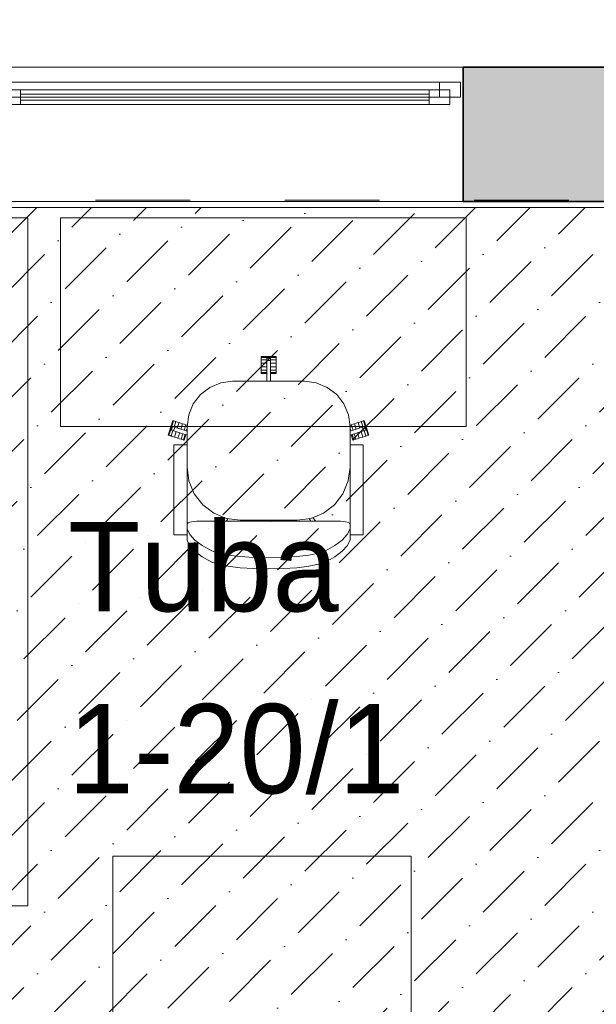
# Model space of a CAD drawing. Header units: millimetres. Extents: x -2932 to 42042, y -9257 to 17298.
# Tile 17 of 162: x 3043 to 4976, y 9803 to 13106. Entities that reach past the tile are written whole.
import ezdxf

# ---------------------------------------------------------------- set-up
doc = ezdxf.new("R2010")
doc.units = ezdxf.units.MM
doc.header["$MEASUREMENT"] = 0
for name, pattern in [('Aligning Line', [635, 317.5, -317.5]), ('Dashed', [423.333333, 211.666667, -211.666667]), ('Wipeout_Contour', [1000, 0, -1000])]:
    doc.linetypes.add(name, pattern=pattern)
for name, color, linetype, lineweight in [('0_Pen_No__1', 7, 'Continuous', 13), ('_ hall_Pen_No__2', 8, 'Continuous', 15), ('A-FLOR.IFC Model_Pen_No__2', 8, 'Continuous', 15), ('ARCHICAD Windows_Pen_No__2', 8, 'Continuous', 15), ('ARCHICAD Zone Stamps_Pen_No__1', 7, 'Continuous', 13), ('Cut Pattern-2_Pen_No__2', 8, 'Continuous', 15), ('Grids-2_Pen_No__1', 7, 'Continuous', 13), ('I-FURN.IFC Model_Pen_No__2', 8, 'Continuous', 15), ('I-WALL.IFC Model_Pen_No__2', 8, 'Continuous', 15), ('I-WALL.IFC Model_Pen_No__27', 7, 'Continuous', 35), ('SA_SISEVIIMISTLUS_Pen_No__2', 8, 'Continuous', 15), ('Walls-1_Pen_No__1', 7, 'Continuous', 13), ('Walls_Pen_No__1', 7, 'Continuous', 13), ('Windows-1_Pen_No__1', 7, 'Continuous', 13), ('Windows_Pen_No__1', 7, 'Continuous', 13)]:
    doc.layers.add(name, color=color, linetype=linetype, lineweight=lineweight)
doc.layers.add('Furniture-1_Pen_No__62', color=7, linetype='Continuous', lineweight=20, true_color=0xaaaaaa)
doc.layers.add('SA_SISEVIIMISTLUS_Pen_No__102', color=7, linetype='Continuous', lineweight=13, true_color=0xcccccc)
doc.layers.add('I-WALL.IFC Model', color=7, linetype='Continuous')
doc.styles.add('GENERATED_STYLE_1', font='txt', dxfattribs={"width": 0.95})
doc.styles.add('GENERATED_STYLE_2', font='txt', dxfattribs={"width": 0.84})
doc.dimstyles.new('GENERATED_STYLE__2', dxfattribs={"dimtxt": 200, "dimasz": 152, "dimexe": 0.18, "dimexo": 0.0625, "dimgap": 0.09, "dimtad": 1, "dimtih": 1, "dimtoh": 1, "dimdec": 0, "dimzin": 0, "dimdsep": 46, "dimtxsty": 'GENERATED_STYLE_2', "dimblk": 'ARROWHEAD_2', "dimblk1": 'ARROWHEAD_2', "dimblk2": 'ARROWHEAD_2', "dimcen": 0.09, "dimse1": 1, "dimse2": 1, "dimclrd": 7, "dimclre": 7, "dimclrt": 7, "dimadec": 0, "dimazin": 0, "dimtfac": 1, "dimtdec": 4, "dimtmove": 0, "dimatfit": 3, "dimfxl": 0, "dimtolj": 1, "dimtzin": 0, "dimarcsym": 0})
doc.dimstyles.new('GENERATED_STYLE__3', dxfattribs={"dimtxt": 200, "dimasz": 152, "dimexe": 0.18, "dimexo": 0.0625, "dimgap": 0.09, "dimtad": 1, "dimdec": 0, "dimzin": 0, "dimdsep": 46, "dimtxsty": 'GENERATED_STYLE_2', "dimblk": 'ARROWHEAD_2', "dimblk1": 'ARROWHEAD_2', "dimblk2": 'ARROWHEAD_2', "dimcen": 0.09, "dimse1": 1, "dimse2": 1, "dimclrd": 7, "dimclre": 7, "dimclrt": 7, "dimadec": 0, "dimazin": 0, "dimtfac": 1, "dimtdec": 4, "dimtmove": 0, "dimatfit": 3, "dimfxl": 0, "dimtolj": 1, "dimtzin": 0, "dimarcsym": 0})

# ---------------------------------------------------------------- blocks, each defined once
blk = doc.blocks.new('*D72')
at = {"layer": '0_Pen_No__1', "color": 7, "linetype": 'Continuous', "lineweight": 13}
for p, q in [((1745, 15323), (1745, 15623)), ((2165, 15323), (2165, 15623)), ((1802.7, 15573), (1687.3, 15373)), ((2222.7, 15573), (2107.3, 15373)), ((-100, 15473), (1745, 15473)), ((1745, 15473), (2165, 15473)), ((2165, 15473), (5219.3, 15473))]:
    blk.add_line(p, q, dxfattribs=at)
blk = doc.blocks.new('ARROWHEAD_2')
at = {"color": 0, "linetype": 'Continuous', "lineweight": 0}
for p, q in [((-0.378, -0.655), (0.378, 0.655)), ((0, 0), (-1, 0))]:
    blk.add_line(p, q, dxfattribs=at)
blk = doc.blocks.new('*D73')
at = {"layer": '0_Pen_No__1', "color": 7, "linetype": 'Continuous', "lineweight": 13}
for p, q in [((5219.3, 15323), (5219.3, 15623)), ((2222.7, 15573), (2107.3, 15373)), ((5277.1, 15573), (5161.6, 15373)), ((2165, 15473), (5219.3, 15473)), ((5219.3, 15473), (5335.3, 15473))]:
    blk.add_line(p, q, dxfattribs=at)
at = {"color": 254, "linetype": 'Wipeout_Contour', "lineweight": 0, "ltscale": 63201.441005}
blk.add_wipeout([(2191.2, 15481.3), (2640.7, 15481.3), (2640.7, 15744.6), (2191.2, 15744.6)], dxfattribs=at)
at = {"color": 254, "linetype": 'Wipeout_Contour', "lineweight": 0, "ltscale": 64186.669185}
blk.add_wipeout([(3370.8, 15481.3), (4013.5, 15481.3), (4013.5, 15744.6), (3370.8, 15744.6)], dxfattribs=at)
at = {"color": 254, "linetype": 'Wipeout_Contour', "lineweight": 0, "ltscale": 65553.377953}
blk.add_wipeout([(4760.5, 15481.3), (5193.2, 15481.3), (5193.2, 15744.6), (4760.5, 15744.6)], dxfattribs=at)
at = {"layer": '0_Pen_No__1', "color": 7, "lineweight": 13, "char_height": 200, "attachment_point": 7, "style": 'GENERATED_STYLE_2'}
for s, insert in [('\\A1;{\\pql;\\fArial|b0|i0|c0|p34;420}', (2222.8, 15513)), ('\\A1;{\\pql;\\fArial|b0|i0|c0|p34;3\xa0054}', (3402.4, 15513)), ('\\A1;{\\pql;\\fArial|b0|i0|c0|p34;116}', (4792.2, 15513))]:
    blk.add_mtext(s, dxfattribs=dict(at, insert=insert))
blk = doc.blocks.new('*D97')
at = {"layer": '0_Pen_No__1', "color": 7, "linetype": 'Continuous', "lineweight": 13}
for p, q in [((2930, 15671.2), (2930, 15971.2)), ((4530, 15671.2), (4530, 15971.2)), ((2987.7, 15921.2), (2872.3, 15721.2)), ((4587.7, 15921.2), (4472.3, 15721.2)), ((2930, 15821.2), (4530, 15821.2)), ((4530, 15821.2), (5795, 15821.2))]:
    blk.add_line(p, q, dxfattribs=at)
at = {"color": 254, "linetype": 'Wipeout_Contour', "lineweight": 0, "ltscale": 65576.854068}
blk.add_wipeout([(3408.6, 15829.5), (4051.4, 15829.5), (4051.4, 16092.8), (3408.6, 16092.8)], dxfattribs=at)
at = {"layer": '0_Pen_No__1', "color": 7, "lineweight": 13, "insert": (3440.3, 15861.2), "char_height": 200, "attachment_point": 7, "style": 'GENERATED_STYLE_2'}
blk.add_mtext('\\A1;{\\pql;\\fArial|b0|i0|c0|p34;1\xa0600}', dxfattribs=at)
blk = doc.blocks.new('*D98')
at = {"layer": '0_Pen_No__1', "color": 7, "linetype": 'Continuous', "lineweight": 13}
for p, q in [((5795, 15671.2), (5795, 15971.2)), ((4587.7, 15921.2), (4472.3, 15721.2)), ((5852.7, 15921.2), (5737.3, 15721.2)), ((4530, 15821.2), (5795, 15821.2)), ((5795, 15821.2), (7395, 15821.2))]:
    blk.add_line(p, q, dxfattribs=at)
at = {"color": 254, "linetype": 'Wipeout_Contour', "lineweight": 0, "ltscale": 67112.445492}
blk.add_wipeout([(4841.1, 15829.5), (5483.9, 15829.5), (5483.9, 16092.8), (4841.1, 16092.8)], dxfattribs=at)
at = {"layer": '0_Pen_No__1', "color": 7, "lineweight": 13, "insert": (4872.8, 15861.2), "char_height": 200, "attachment_point": 7, "style": 'GENERATED_STYLE_2'}
blk.add_mtext('\\A1;{\\pql;\\fArial|b0|i0|c0|p34;1\xa0265}', dxfattribs=at)
blk = doc.blocks.new('*D127')
at = {"layer": '0_Pen_No__1', "color": 7, "linetype": 'Continuous', "lineweight": 13}
for p, q in [((-1193.9, 12496.2), (-1193.9, 12946.2)), ((-1293.9, 12553.9), (-1093.9, 12438.5)), ((-1043.9, 12496.2), (-1343.9, 12496.2)), ((-1193.9, 11770), (-1193.9, 12496.2)), ((-1293.9, 11827.7), (-1093.9, 11712.3)), ((-1043.9, 11770), (-1343.9, 11770))]:
    blk.add_line(p, q, dxfattribs=at)
at = {"color": 254, "linetype": 'Wipeout_Contour', "lineweight": 0, "ltscale": 51295.955249}
blk.add_wipeout([(-1471, 12485.2), (-1471, 12957.2), (-1756.8, 12957.2), (-1756.8, 12485.2)], dxfattribs=at)
at = {"color": 254, "linetype": 'Wipeout_Contour', "lineweight": 0, "ltscale": 48827.729974}
blk.add_wipeout([(-1202.3, 11908.3), (-1202.3, 12357.9), (-1465.5, 12357.9), (-1465.5, 11908.3)], dxfattribs=at)
at = {"layer": '0_Pen_No__1', "color": 7, "lineweight": 13, "insert": (-1233.9, 11939.9), "char_height": 200, "attachment_point": 7, "rotation": 90, "style": 'GENERATED_STYLE_2'}
blk.add_mtext('\\A1;{\\pql;\\fArial|b0|i0|c0|p34;726}', dxfattribs=at)
blk = doc.blocks.new('*D128')
at = {"layer": '0_Pen_No__1', "color": 7, "linetype": 'Continuous', "lineweight": 13}
for p, q in [((-1193.9, 12946.2), (-1193.9, 14555)), ((-1293.9, 13003.9), (-1093.9, 12888.5)), ((-1043.9, 12946.2), (-1343.9, 12946.2)), ((-1193.9, 12496.2), (-1193.9, 12946.2)), ((-1293.9, 12553.9), (-1093.9, 12438.5))]:
    blk.add_line(p, q, dxfattribs=at)
at = {"color": 254, "linetype": 'Wipeout_Contour', "lineweight": 0, "ltscale": 51295.955249}
blk.add_wipeout([(-1471, 12485.2), (-1471, 12957.2), (-1756.8, 12957.2), (-1756.8, 12485.2)], dxfattribs=at)
at = {"layer": '0_Pen_No__1', "color": 7, "lineweight": 13, "insert": (-1513.9, 12528.1), "char_height": 200, "attachment_point": 7, "rotation": 90, "style": 'GENERATED_STYLE_2'}
blk.add_mtext('\\A1;{\\pql;\\fArial|b0|i0|c0|p34;450}', dxfattribs=at)
blk = doc.blocks.new('*D129')
at = {"layer": '0_Pen_No__1', "color": 7, "linetype": 'Continuous', "lineweight": 13}
for p, q in [((-1193.9, 14555), (-1193.9, 15268.5)), ((-1293.9, 14612.7), (-1093.9, 14497.2)), ((-1043.9, 14555), (-1343.9, 14555)), ((-1193.9, 12946.2), (-1193.9, 14555)), ((-1293.9, 13003.9), (-1093.9, 12888.5))]:
    blk.add_line(p, q, dxfattribs=at)
at = {"color": 254, "linetype": 'Wipeout_Contour', "lineweight": 0, "ltscale": 51295.955249}
blk.add_wipeout([(-1471, 12485.2), (-1471, 12957.2), (-1756.8, 12957.2), (-1756.8, 12485.2)], dxfattribs=at)
at = {"color": 254, "linetype": 'Wipeout_Contour', "lineweight": 0, "ltscale": 55263.129727}
blk.add_wipeout([(-1202.3, 13429.2), (-1202.3, 14071.9), (-1465.5, 14071.9), (-1465.5, 13429.2)], dxfattribs=at)
at = {"layer": '0_Pen_No__1', "color": 7, "lineweight": 13, "insert": (-1233.9, 13460.8), "char_height": 200, "attachment_point": 7, "rotation": 90, "style": 'GENERATED_STYLE_2'}
blk.add_mtext('\\A1;{\\pql;\\fArial|b0|i0|c0|p34;1\xa0609}', dxfattribs=at)
blk = doc.blocks.new('*D135')
at = {"layer": '0_Pen_No__1', "color": 7, "linetype": 'Continuous', "lineweight": 13}
for p, q in [((-1845.8, 14411.6), (-1645.8, 14296.1)), ((-1595.8, 14353.9), (-1895.8, 14353.9)), ((-1745.8, 12946.2), (-1745.8, 14353.9)), ((-1845.8, 13003.9), (-1645.8, 12888.5)), ((-1595.8, 12946.2), (-1895.8, 12946.2))]:
    blk.add_line(p, q, dxfattribs=at)
at = {"color": 254, "linetype": 'Wipeout_Contour', "lineweight": 0, "ltscale": 55121.449691}
blk.add_wipeout([(-1754.1, 13328.7), (-1754.1, 13971.4), (-2017.4, 13971.4), (-2017.4, 13328.7)], dxfattribs=at)
at = {"layer": '0_Pen_No__1', "color": 7, "lineweight": 13, "insert": (-1785.8, 13360.3), "char_height": 200, "attachment_point": 7, "rotation": 90, "style": 'GENERATED_STYLE_2'}
blk.add_mtext('\\A1;{\\pql;\\fArial|b0|i0|c0|p34;1\xa0408}', dxfattribs=at)

msp = doc.modelspace()

# ---------------------------------------------------------------- hatches: boundary and pattern name
at = {"layer": 'I-WALL.IFC Model', "linetype": 'Continuous', "lineweight": 0, "true_color": 0x000000}
msp.add_hatch(color=178, dxfattribs=at).paths.add_polyline_path([(4530, 12496.2), (5795, 12496.2), (5795, 12946.2), (4530, 12946.2)])
at = {"layer": 'SA_SISEVIIMISTLUS_Pen_No__102', "linetype": 'Continuous', "lineweight": 13, "true_color": 0xcccccc}
h = msp.add_hatch(dxfattribs=at)
h.set_pattern_fill('Dot___Dashed_0001', color=254, style=0, pattern_type=2)
h.set_pattern_definition([(45, (0, 0), (-183.848, 183.848), [195, -65, 0, -65]), (45, (22.98, 206.83), (-183.848, 183.848), [195, -65, 0, -65])])
h.paths.add_polyline_path([(2145, 12476.2), (2145, 9643.5), (4313.3, 9643.5), (4313.3, 7816), (5219.3, 7816), (5219.3, 12476.2)])

# ---------------------------------------------------------------- linework, layer by layer
at = {"layer": 'A-FLOR.IFC Model_Pen_No__2', "color": 8, "linetype": 'Continuous', "lineweight": 15, "flags": 128}
msp.add_lwpolyline([(-100, 6430), (0, 6430), (0, 0), (30435, 0), (30435, 6520), (38315, 6520), (38315, 12500), (12000, 12500), (12000, 7875), (8430, 7875), (8430, 12496.2), (2165, 12496.2), (2165, 11220), (-100, 11220)], close=True, dxfattribs=at)
at = {"layer": 'A-FLOR.IFC Model_Pen_No__2', "color": 8, "linetype": 'Dashed', "lineweight": 15, "flags": 128}
msp.add_lwpolyline([(0, 0), (30430, 0), (30430, 6520), (33865, 6520), (33865, -230), (38589.9, -230), (38600, 5615), (38315, 5615), (38315, 12500), (12000, 12500), (12000, 7905), (8430, 7905), (8430, 12496.2), (2165, 12496.2), (2165, 6180), (0, 6180)], close=True, dxfattribs=at)
at = {"layer": 'ARCHICAD Windows_Pen_No__2', "color": 8, "linetype": 'Continuous', "lineweight": 15}
for p, q in [((2940, 12896.2), (4520, 12896.2)), ((4520, 12846.2), (4520, 12896.2)), ((2940, 12846.2), (4520, 12846.2)), ((2975, 12821.2), (4485, 12821.2)), ((4485, 12821.2), (4485, 12846.2))]:
    msp.add_line(p, q, dxfattribs=at)
at = {"layer": 'I-FURN.IFC Model_Pen_No__2', "color": 8, "linetype": 'Continuous', "lineweight": 15}
for p, q in [((2240, 12441.2), (3070, 12441.2)), ((3070, 12441.2), (3070, 10133.2)), ((3179, 11741.2), (3179, 12441.2)), ((3179, 12441.2), (4539, 12441.2)), ((4539, 12441.2), (4539, 11741.2)), ((3851.6, 11974.3), (3851.6, 11975.7)), ((3851.6, 11975.7), (3902.4, 11975.7)), ((3851.6, 11972.9), (3851.6, 11974.3)), ((3851.6, 11969), (3851.6, 11972.9)), ((3851.6, 11972.9), (3870.7, 11972.9)), ((3851.6, 11965.1), (3851.6, 11969)), ((3851.6, 11959.4), (3851.6, 11965.1)), ((3870.7, 11965.1), (3851.6, 11965.1)), ((3851.6, 11953.8), (3851.6, 11959.4)), ((3870.7, 11971.5), (3870.7, 11972.9)), ((3870.7, 11972.9), (3883.4, 11972.9)), ((3870.7, 11970.2), (3870.7, 11971.5)), ((3870.7, 11966.4), (3870.7, 11970.2)), ((3870.7, 11970.2), (3883.4, 11970.2)), ((3870.7, 11962.7), (3870.7, 11966.4)), ((3870.7, 11958.9), (3870.7, 11962.7)), ((3870.7, 11962.7), (3883.4, 11962.7)), ((3870.7, 11951.9), (3870.7, 11958.9)), ((3883.4, 11972.9), (3883.4, 11971.1)), ((3883.4, 11972.9), (3902.4, 11972.9)), ((3883.4, 11971.1), (3883.4, 11970.2)), ((3883.4, 11970.2), (3883.4, 11966.4)), ((3883.4, 11966.4), (3883.4, 11962.7)), ((3902.4, 11965.1), (3883.4, 11965.1)), ((3883.4, 11962.7), (3883.4, 11957.3)), ((3883.4, 11957.3), (3883.4, 11951.9)), ((3902.4, 11975.7), (3902.4, 11974.7)), ((3902.4, 11974.7), (3902.4, 11972.9)), ((3902.4, 11972.9), (3902.4, 11969)), ((3902.4, 11969), (3902.4, 11965.1)), ((3902.4, 11965.1), (3902.4, 11959.4)), ((3902.4, 11959.4), (3902.4, 11953.8)), ((3851.6, 11947.5), (3851.6, 11953.8)), ((3851.6, 11953.8), (3870.7, 11953.8)), ((3851.6, 11941.2), (3851.6, 11947.5)), ((3851.6, 11935.6), (3851.6, 11941.2)), ((3851.6, 11941.2), (3870.7, 11941.2)), ((3851.6, 11929.9), (3851.6, 11935.6)), ((3851.6, 11926), (3851.6, 11929.9)), ((3851.6, 11929.9), (3870.7, 11929.9)), ((3851.6, 11922.1), (3851.6, 11926)), ((3870.7, 11893), (3870.7, 11951.9)), ((3883.4, 11953.8), (3902.4, 11953.8)), ((3883.4, 11951.9), (3883.4, 11893)), ((3883.4, 11941.2), (3902.4, 11941.2)), ((3883.4, 11929.9), (3902.4, 11929.9)), ((3902.4, 11953.8), (3902.4, 11947.5)), ((3902.4, 11947.5), (3902.4, 11941.2)), ((3902.4, 11941.2), (3902.4, 11935.6)), ((3902.4, 11935.6), (3902.4, 11929.9)), ((3902.4, 11929.9), (3902.4, 11926)), ((3902.4, 11926), (3902.4, 11922.1)), ((3756.4, 11893), (3716.9, 11887.8)), ((3997.7, 11893), (3756.4, 11893)), ((3851.6, 11920.7), (3851.6, 11922.1)), ((3851.6, 11922.1), (3870.7, 11922.1)), ((3851.6, 11919.3), (3851.6, 11920.7)), ((3870.7, 11919.3), (3851.6, 11919.3)), ((3883.4, 11922.1), (3902.4, 11922.1)), ((3902.4, 11919.3), (3883.4, 11919.3)), ((3902.4, 11922.1), (3902.4, 11920.3)), ((3902.4, 11920.3), (3902.4, 11919.3)), ((4037.1, 11887.8), (3997.7, 11893)), ((3680.2, 11872.5), (3648.6, 11848.3)), ((3716.9, 11887.8), (3680.2, 11872.5)), ((4073.9, 11872.5), (4037.1, 11887.8)), ((4105.4, 11848.3), (4073.9, 11872.5)), ((3648.6, 11848.3), (3624.4, 11816.8)), ((4129.6, 11816.8), (4105.4, 11848.3)), ((3624.4, 11816.8), (3609.1, 11780)), ((4144.9, 11780), (4129.6, 11816.8)), ((3540.4, 11712.7), (3556.1, 11761)), ((3552.8, 11742), (3558.7, 11760.1)), ((3556.1, 11761), (3557, 11760.7)), ((3557, 11760.7), (3558.7, 11760.1)), ((3558.7, 11760.1), (3562.4, 11758.9)), ((3562.4, 11758.9), (3566.2, 11757.7)), ((3609.1, 11780), (3604, 11740.6)), ((4150.1, 11740.6), (4144.9, 11780)), ((4187.8, 11757.7), (4191.6, 11758.9)), ((4191.6, 11758.9), (4195.3, 11760.1)), ((4195.3, 11760.1), (4196.6, 11760.6)), ((4195.3, 11760.1), (4201.2, 11742)), ((4196.6, 11760.6), (4197.9, 11761)), ((4197.9, 11761), (4213.6, 11712.7)), ((3179, 11741.2), (4539, 11741.2)), ((3543, 11711.8), (3548.9, 11729.9)), ((3548.9, 11729.9), (3552.8, 11742)), ((3550.2, 11729.5), (3548.9, 11729.9)), ((3551.5, 11729.1), (3550.2, 11729.5)), ((3556.4, 11727.5), (3550.5, 11709.4)), ((3551.5, 11729.1), (3555.4, 11741.2)), ((3555.1, 11727.9), (3551.5, 11729.1)), ((3552.8, 11742), (3554.5, 11741.5)), ((3554.5, 11741.5), (3555.4, 11741.2)), ((3558.7, 11726.8), (3555.1, 11727.9)), ((3555.4, 11741.2), (3559, 11740)), ((3558.7, 11726.8), (3562.6, 11738.8)), ((3562.2, 11725.6), (3558.7, 11726.8)), ((3559, 11740), (3562.6, 11738.8)), ((3566.2, 11757.7), (3560.3, 11739.6)), ((3568.9, 11723.4), (3562.2, 11725.6)), ((3562.6, 11738.8), (3567.7, 11737.2)), ((3566.2, 11757.7), (3571.5, 11756)), ((3567.7, 11737.2), (3572.8, 11735.5)), ((3571, 11736.1), (3576.9, 11754.2)), ((3571.5, 11756), (3576.9, 11754.2)), ((3572.8, 11735.5), (3604, 11725.4)), ((3576.9, 11754.2), (3582.9, 11752.3)), ((3582.9, 11752.3), (3588.9, 11750.3)), ((3583, 11732.2), (3588.9, 11750.3)), ((3588.9, 11750.3), (3594.2, 11748.6)), ((3593.7, 11728.7), (3599.6, 11746.8)), ((3594.2, 11748.6), (3599.6, 11746.8)), ((3599.6, 11746.8), (3603.3, 11745.6)), ((3601.2, 11726.3), (3604, 11734.9)), ((3603.3, 11745.6), (3604.6, 11745.2)), ((3604, 11725.8), (3603.8, 11725.4)), ((3604, 11740.6), (3604, 11679.4)), ((4149.4, 11745.2), (4150.7, 11745.6)), ((4150.1, 11679.4), (4150.1, 11740.6)), ((4150.1, 11725.4), (4181.2, 11735.5)), ((4150.1, 11734.9), (4152.8, 11726.3)), ((4150.2, 11725.4), (4150.1, 11725.8)), ((4150.7, 11745.6), (4154.4, 11746.8)), ((4154.4, 11746.8), (4159.8, 11748.6)), ((4154.4, 11746.8), (4160.3, 11728.7)), ((4159.8, 11748.6), (4165.1, 11750.3)), ((4165.1, 11750.3), (4171.1, 11752.3)), ((4165.1, 11750.3), (4171, 11732.2)), ((4171.1, 11752.3), (4177.1, 11754.2)), ((4177.1, 11754.2), (4182.5, 11756)), ((4177.1, 11754.2), (4183, 11736.1)), ((4181.2, 11735.5), (4187.8, 11737.7)), ((4182.5, 11756), (4187.8, 11757.7)), ((4193.7, 11739.6), (4187.8, 11757.7)), ((4187.8, 11737.7), (4191.4, 11738.8)), ((4195.3, 11726.8), (4190.2, 11725.1)), ((4191.4, 11738.8), (4195, 11740)), ((4191.4, 11738.8), (4195.3, 11726.8)), ((4195, 11740), (4198.6, 11741.2)), ((4198.9, 11727.9), (4195.3, 11726.8)), ((4203.5, 11709.4), (4197.6, 11727.5)), ((4198.6, 11741.2), (4199.9, 11741.6)), ((4198.6, 11741.2), (4202.5, 11729.1)), ((4202.5, 11729.1), (4198.9, 11727.9)), ((4199.9, 11741.6), (4201.2, 11742)), ((4201.2, 11742), (4205.1, 11729.9)), ((4203.4, 11729.4), (4202.5, 11729.1)), ((4205.1, 11729.9), (4203.4, 11729.4)), ((4205.1, 11729.9), (4211, 11711.8)), ((3541.7, 11712.2), (3540.4, 11712.7)), ((3543, 11711.8), (3541.7, 11712.2)), ((3546.7, 11710.6), (3543, 11711.8)), ((3550.5, 11709.4), (3546.7, 11710.6)), ((3555.8, 11707.6), (3550.5, 11709.4)), ((3561.2, 11705.9), (3555.8, 11707.6)), ((3561.2, 11705.9), (3567.1, 11724)), ((3567.2, 11704), (3561.2, 11705.9)), ((3573.2, 11702), (3567.2, 11704)), ((3604, 11712), (3568.9, 11723.4)), ((3573.2, 11702), (3579, 11720.1)), ((3578.5, 11700.3), (3573.2, 11702)), ((3583.9, 11698.5), (3578.5, 11700.3)), ((3583.9, 11698.5), (3589.8, 11716.6)), ((3587.6, 11697.3), (3583.9, 11698.5)), ((3591.4, 11696.1), (3587.6, 11697.3)), ((3591.4, 11696.1), (3597.2, 11714.2)), ((3592.7, 11695.7), (3591.4, 11696.1)), ((3594, 11695.2), (3592.7, 11695.7)), ((3599.9, 11713.4), (3594, 11695.2)), ((4185.1, 11723.4), (4150.1, 11712)), ((4160, 11695.2), (4154.1, 11713.4)), ((4156.8, 11714.2), (4162.6, 11696.1)), ((4160.9, 11695.5), (4160, 11695.2)), ((4162.6, 11696.1), (4160.9, 11695.5)), ((4166.4, 11697.3), (4162.6, 11696.1)), ((4164.2, 11716.6), (4170.1, 11698.5)), ((4170.1, 11698.5), (4166.4, 11697.3)), ((4175.5, 11700.3), (4170.1, 11698.5)), ((4175, 11720.1), (4180.8, 11702)), ((4180.8, 11702), (4175.5, 11700.3)), ((4186.8, 11704), (4180.8, 11702)), ((4190.2, 11725.1), (4185.1, 11723.4)), ((4192.8, 11705.9), (4186.8, 11704)), ((4186.9, 11724), (4192.8, 11705.9)), ((4198.2, 11707.6), (4192.8, 11705.9)), ((4203.5, 11709.4), (4198.2, 11707.6)), ((4207.3, 11710.6), (4203.5, 11709.4)), ((4211, 11711.8), (4207.3, 11710.6)), ((4212.7, 11712.4), (4211, 11711.8)), ((4213.6, 11712.7), (4212.7, 11712.4)), ((3559.5, 11677.1), (3559.5, 11679.4)), ((3604, 11679.4), (3559.5, 11679.4)), ((3559.5, 11675.6), (3559.5, 11677.1)), ((3559.5, 11670.3), (3559.5, 11675.6)), ((3559.5, 11664.9), (3559.5, 11670.3)), ((3559.5, 11656.9), (3559.5, 11664.9)), ((3604, 11679.4), (3604, 11677.5)), ((3604, 11677.5), (3604, 11675.6)), ((3604, 11675.6), (3604, 11670.3)), ((3604, 11670.3), (3604, 11664.9)), ((3604, 11664.9), (3604, 11656.9)), ((4150.1, 11677.5), (4150.1, 11679.4)), ((4194.5, 11679.4), (4150.1, 11679.4)), ((4150.1, 11675.6), (4150.1, 11677.5)), ((4150.1, 11670.3), (4150.1, 11675.6)), ((4150.1, 11664.9), (4150.1, 11670.3)), ((4150.1, 11656.9), (4150.1, 11664.9)), ((4194.5, 11679.4), (4194.5, 11677.1)), ((4194.5, 11677.1), (4194.5, 11675.6)), ((4194.5, 11675.6), (4194.5, 11670.3)), ((4194.5, 11670.3), (4194.5, 11664.9)), ((4194.5, 11664.9), (4194.5, 11656.9)), ((3559.5, 11648.9), (3559.5, 11656.9)), ((3559.5, 11641.6), (3559.5, 11648.9)), ((3559.5, 11630), (3559.5, 11641.6)), ((3559.5, 11426.8), (3559.5, 11630)), ((3604, 11656.9), (3604, 11648.9)), ((3604, 11648.9), (3604, 11639.5)), ((3604, 11639.5), (3604, 11630)), ((3604, 11630), (3604, 11426.8)), ((4150.1, 11648.9), (4150.1, 11656.9)), ((4150.1, 11639.5), (4150.1, 11648.9)), ((4150.1, 11630), (4150.1, 11639.5)), ((4150.1, 11426.8), (4150.1, 11630)), ((4194.5, 11656.9), (4194.5, 11648.9)), ((4194.5, 11648.9), (4194.5, 11641.6)), ((4194.5, 11641.6), (4194.5, 11630)), ((4194.5, 11630), (4194.5, 11426.8)), ((3604, 11604.6), (3610, 11558.6)), ((4144, 11558.6), (4150.1, 11604.6)), ((3610, 11558.6), (3627.8, 11515.7)), ((4126.2, 11515.7), (4144, 11558.6)), ((3627.8, 11515.7), (3656, 11478.9)), ((4098, 11478.9), (4126.2, 11515.7)), ((3656, 11478.9), (3692.9, 11450.6)), ((4061.2, 11450.6), (4098, 11478.9)), ((3692.9, 11450.6), (3735.7, 11432.9)), ((3719.5, 11424), (3728.2, 11436)), ((3741.1, 11432.2), (3735.2, 11424)), ((3735.7, 11432.9), (3781.8, 11426.8)), ((3972.3, 11426.8), (4018.3, 11432.9)), ((4018.8, 11424), (4012.9, 11432.2)), ((4018.3, 11432.9), (4061.2, 11450.6)), ((4025.8, 11436), (4034.5, 11424)), ((3559.5, 11415.2), (3559.5, 11426.8)), ((3559.5, 11407.9), (3559.5, 11415.2)), ((3559.5, 11399.9), (3559.5, 11407.9)), ((3559.5, 11391.9), (3559.5, 11399.9)), ((3604, 11426.8), (3604, 11417.3)), ((3604, 11417.3), (3604, 11407.9)), ((3605.9, 11416.9), (3604, 11415.2)), ((3604, 11407.9), (3604, 11399.9)), ((3604, 11399.9), (3604, 11399.4)), ((3604, 11399.4), (3604, 11397.5)), ((3604, 11397.5), (3613.3, 11378.9)), ((3604, 11397.5), (3604, 11360)), ((3607.8, 11418.6), (3605.9, 11416.9)), ((3613.3, 11420), (3607.8, 11418.6)), ((3618.8, 11421.4), (3613.3, 11420)), ((3627.1, 11422.4), (3618.8, 11421.4)), ((3635.3, 11423.3), (3627.1, 11422.4)), ((3645, 11423.7), (3635.3, 11423.3)), ((3654.8, 11424), (3645, 11423.7)), ((4099.3, 11424), (3654.8, 11424)), ((3781.8, 11426.8), (3972.3, 11426.8)), ((4109, 11423.7), (4099.3, 11424)), ((4118.7, 11423.3), (4109, 11423.7)), ((4126.9, 11422.4), (4118.7, 11423.3)), ((4135.2, 11421.4), (4126.9, 11422.4)), ((4140.7, 11420), (4135.2, 11421.4)), ((4146.2, 11418.6), (4140.7, 11420)), ((4140.7, 11378.9), (4150.1, 11397.5)), ((4148.1, 11416.9), (4146.2, 11418.6)), ((4150.1, 11415.2), (4148.1, 11416.9)), ((4150.1, 11417.3), (4150.1, 11426.8)), ((4150.1, 11407.9), (4150.1, 11417.3)), ((4150.1, 11399.9), (4150.1, 11407.9)), ((4150.1, 11399.4), (4150.1, 11399.9)), ((4150.1, 11397.5), (4150.1, 11399.4)), ((4150.1, 11397.5), (4150.1, 11360)), ((4194.5, 11426.8), (4194.5, 11415.2)), ((4194.5, 11415.2), (4194.5, 11407.9)), ((4194.5, 11407.9), (4194.5, 11399.9)), ((4194.5, 11399.9), (4194.5, 11391.9)), ((3559.5, 11386.5), (3559.5, 11391.9)), ((3559.5, 11381.2), (3559.5, 11386.5)), ((3559.5, 11379.7), (3559.5, 11381.2)), ((3559.5, 11377.4), (3559.5, 11379.7)), ((3604, 11377.4), (3559.5, 11377.4)), ((3613.3, 11378.9), (3630.2, 11360.3)), ((4123.8, 11360.3), (4140.7, 11378.9)), ((4194.5, 11377.4), (4150.1, 11377.4)), ((4194.5, 11391.9), (4194.5, 11386.5)), ((4194.5, 11386.5), (4194.5, 11381.2)), ((4194.5, 11381.2), (4194.5, 11379.7)), ((4194.5, 11379.7), (4194.5, 11377.4)), ((3613.3, 11341.3), (3604, 11360)), ((3630.2, 11322.8), (3613.3, 11341.3)), ((3630.2, 11360.3), (3654.7, 11342.1)), ((3654.7, 11342.1), (3686.5, 11324.2)), ((4067.5, 11324.2), (4099.3, 11342.1)), ((4099.3, 11342.1), (4123.8, 11360.3)), ((4140.7, 11341.3), (4123.8, 11322.8)), ((4150.1, 11360), (4140.7, 11341.3)), ((3654.7, 11304.6), (3630.2, 11322.8)), ((3686.5, 11286.6), (3654.7, 11304.6)), ((3686.5, 11324.2), (3709.1, 11316.6)), ((3709.1, 11316.6), (3741.6, 11310.1)), ((3741.6, 11310.1), (3782.1, 11305.2)), ((3782.1, 11305.2), (3828.1, 11302.2)), ((3828.1, 11302.2), (3877, 11301.2)), ((3877, 11301.2), (3925.9, 11302.2)), ((3925.9, 11302.2), (3971.9, 11305.2)), ((3971.9, 11305.2), (4012.4, 11310.1)), ((4012.4, 11310.1), (4044.9, 11316.6)), ((4044.9, 11316.6), (4067.5, 11324.2)), ((4099.3, 11304.6), (4067.5, 11286.6)), ((4123.8, 11322.8), (4099.3, 11304.6)), ((3709.1, 11279), (3686.5, 11286.6)), ((3741.6, 11272.6), (3709.1, 11279)), ((3782.1, 11267.7), (3741.6, 11272.6)), ((3828.1, 11264.7), (3782.1, 11267.7)), ((3877, 11263.6), (3828.1, 11264.7)), ((3925.9, 11264.7), (3877, 11263.6)), ((3971.9, 11267.7), (3925.9, 11264.7)), ((4012.4, 11272.6), (3971.9, 11267.7)), ((4044.9, 11279), (4012.4, 11272.6)), ((4067.5, 11286.6), (4044.9, 11279)), ((3070, 10133.2), (2240, 10133.2))]:
    msp.add_line(p, q, dxfattribs=at)
at = {"layer": 'I-WALL.IFC Model_Pen_No__2', "color": 8, "linetype": 'Continuous', "lineweight": 15}
for p, q in [((4530, 12946.2), (2930, 12946.2)), ((2930, 12496.2), (4530, 12496.2))]:
    msp.add_line(p, q, dxfattribs=at)
at = {"layer": 'I-WALL.IFC Model_Pen_No__27', "color": 7, "linetype": 'Continuous', "lineweight": 35}
msp.add_line((4530, 12496.2), (4530, 12946.2), dxfattribs=at)
at = {"layer": 'I-WALL.IFC Model_Pen_No__27', "color": 7, "linetype": 'Continuous', "lineweight": 35, "flags": 128}
for points in [[(5795, 12946.2), (4530, 12946.2)], [(4530, 12496.2), (5795, 12496.2)]]:
    msp.add_lwpolyline(points, dxfattribs=at)
at = {"layer": 'SA_SISEVIIMISTLUS_Pen_No__2', "color": 8, "linetype": 'Continuous', "lineweight": 15, "flags": 128}
msp.add_lwpolyline([(2145, 12476.2), (5219.3, 12476.2), (5219.3, 7816), (4313.3, 7816), (4313.3, 9643.5), (2145, 9643.5)], close=True, dxfattribs=at)

# ---------------------------------------------------------------- texts
at = {"layer": 'ARCHICAD Zone Stamps_Pen_No__1', "color": 7, "lineweight": 13, "char_height": 300, "attachment_point": 1, "style": 'GENERATED_STYLE_1'}
for s, insert in [('\\A1;{\\pql;\\pt0;\\fSwis721 Lt BT|b0|i0|c0|p34;Tuba}', (3204.2, 11421.3)), ('\\A1;{\\pql;\\pt0;\\fSwis721 Lt BT|b0|i0|c0|p34;1-20/1}', (3204.2, 10810.8))]:
    msp.add_mtext(s, dxfattribs=dict(at, insert=insert))

# ---------------------------------------------------------------- dimensions: what is measured, and where the dimension line sits
at = {"color": 7, "linetype": 'Continuous', "lineweight": 13}
dim = msp.add_linear_dim(base=(2165, 15473), p1=(1745, 9912.5), p2=(2165, 9912.5), dimstyle='GENERATED_STYLE__2', dxfattribs=at)
dim.commit()
dim.dimension.update_dxf_attribs({"geometry": '*D72', "text_midpoint": (2458.3, 15613), "dimtype": 160})

# ---------------------------------------------------------------- next in the draw order: dimensions: what is measured, and where the dimension line sits
dim = msp.add_linear_dim(base=(5219.3, 15473), p1=(2165, 9912.5), p2=(5219.3, 10239.6), dimstyle='GENERATED_STYLE__2', dxfattribs=at)
dim.commit()
dim.dimension.update_dxf_attribs({"geometry": '*D73', "text_midpoint": (3755.7, 15613), "dimtype": 160})

# ---------------------------------------------------------------- next in the draw order: linework, layer by layer
at = {"layer": '_ hall_Pen_No__2', "color": 8, "linetype": 'Continuous', "lineweight": 15}
for p, q in [((4355.3, 10300), (3355.3, 10300)), ((3355.3, 10300), (3355.3, 9700)), ((4355.3, 9700), (4355.3, 10300))]:
    msp.add_line(p, q, dxfattribs=at)

# ---------------------------------------------------------------- next in the draw order: dimensions: what is measured, and where the dimension line sits
at = {"color": 7, "linetype": 'Continuous', "lineweight": 13}
dim = msp.add_linear_dim(base=(4530, 15821.2), p1=(2930, 12946.2), p2=(4530, 12946.2), dimstyle='GENERATED_STYLE__2', dxfattribs=at)
dim.commit()
dim.dimension.update_dxf_attribs({"geometry": '*D97', "text_midpoint": (3793.5, 15961.2), "dimtype": 160})

# ---------------------------------------------------------------- next in the draw order: dimensions: what is measured, and where the dimension line sits
dim = msp.add_linear_dim(base=(5795, 15821.2), p1=(4530, 12946.2), p2=(5795, 12496.2), dimstyle='GENERATED_STYLE__2', dxfattribs=at)
dim.commit()
dim.dimension.update_dxf_attribs({"geometry": '*D98', "text_midpoint": (5226, 15961.2), "dimtype": 160})

# ---------------------------------------------------------------- next in the draw order: dimensions: what is measured, and where the dimension line sits
dim = msp.add_linear_dim(base=(-1193.9, 12496.2), p1=(777.5, 11770), p2=(5252.5, 12496.2), angle=90, dimstyle='GENERATED_STYLE__3', dxfattribs=at)
dim.commit()
dim.dimension.update_dxf_attribs({"geometry": '*D127', "text_midpoint": (-1333.9, 12175.4), "dimtype": 160, "text_rotation": 90})

# ---------------------------------------------------------------- next in the draw order: linework, layer by layer
at = {"layer": 'Furniture-1_Pen_No__62', "color": 253, "linetype": 'Continuous', "lineweight": 20, "true_color": 0xaaaaaa}
msp.add_line((3179, 11741.2), (4539, 11741.2), dxfattribs=at)

# ---------------------------------------------------------------- next in the draw order: dimensions: what is measured, and where the dimension line sits
at = {"color": 7, "linetype": 'Continuous', "lineweight": 13}
dim = msp.add_linear_dim(base=(-1193.9, 12946.2), p1=(5252.5, 12496.2), p2=(5252.5, 12946.2), angle=90, dimstyle='GENERATED_STYLE__3', dxfattribs=at)
dim.commit()
dim.dimension.update_dxf_attribs({"geometry": '*D128', "text_midpoint": (-1613.9, 12763.5), "dimtype": 160, "text_rotation": 90})

# ---------------------------------------------------------------- next in the draw order: linework, layer by layer
at = {"layer": 'Furniture-1_Pen_No__62', "color": 253, "linetype": 'Continuous', "lineweight": 20, "true_color": 0xaaaaaa}
for p, q in [((3179, 11741.2), (3179, 12441.2)), ((3179, 12441.2), (4539, 12441.2)), ((4539, 12441.2), (4539, 11741.2))]:
    msp.add_line(p, q, dxfattribs=at)

# ---------------------------------------------------------------- next in the draw order: dimensions: what is measured, and where the dimension line sits
at = {"color": 7, "linetype": 'Continuous', "lineweight": 13}
dim = msp.add_linear_dim(base=(-1193.9, 14555), p1=(5252.5, 12946.2), p2=(7756.8, 14555), angle=90, dimstyle='GENERATED_STYLE__3', dxfattribs=at)
dim.commit()
dim.dimension.update_dxf_attribs({"geometry": '*D129', "text_midpoint": (-1333.9, 13814.1), "dimtype": 160, "text_rotation": 90})

# ---------------------------------------------------------------- next in the draw order: linework, layer by layer
at = {"layer": 'Grids-2_Pen_No__1', "color": 7, "linetype": 'Aligning Line', "lineweight": 13}
msp.add_line((121.4, 12500), (38421.6, 12500), dxfattribs=at)
at = {"layer": 'Walls-1_Pen_No__1', "color": 7, "linetype": 'Continuous', "lineweight": 13}
msp.add_line((4530, 12496.2), (5219.3, 12496.2), dxfattribs=at)
at = {"layer": 'Walls_Pen_No__1', "color": 7, "linetype": 'Continuous', "lineweight": 13}
msp.add_line((4530, 12496.2), (2930, 12496.2), dxfattribs=at)
at = {"layer": 'Windows-1_Pen_No__1', "color": 7, "linetype": 'Continuous', "lineweight": 13}
for p, q in [((3045, 12871.2), (2975, 12871.2)), ((3045, 12821.2), (3045, 12871.2)), ((4415, 12856.2), (3045, 12856.2)), ((3045, 12856.2), (3045, 12836.2)), ((4485, 12871.2), (4415, 12871.2)), ((4415, 12871.2), (4415, 12821.2)), ((4415, 12836.2), (4415, 12856.2)), ((4485, 12821.2), (4485, 12871.2)), ((2975, 12821.2), (3045, 12821.2)), ((3045, 12836.2), (4415, 12836.2)), ((4415, 12821.2), (4485, 12821.2)), ((4450, 12846.2), (4520, 12846.2))]:
    msp.add_line(p, q, dxfattribs=at)
at = {"layer": 'Windows_Pen_No__1', "color": 7, "linetype": 'Continuous', "lineweight": 13}
for p, q in [((3045, 12871.2), (4415, 12871.2)), ((4415, 12821.2), (3045, 12821.2))]:
    msp.add_line(p, q, dxfattribs=at)

# ---------------------------------------------------------------- next in the draw order: dimensions: what is measured, and where the dimension line sits
at = {"color": 7, "linetype": 'Continuous', "lineweight": 13}
dim = msp.add_linear_dim(base=(-1745.8, 14353.9), p1=(1645, 12946.2), p2=(8330, 14353.9), angle=90, dimstyle='GENERATED_STYLE__3', dxfattribs=at)
dim.commit()
dim.dimension.update_dxf_attribs({"geometry": '*D135', "text_midpoint": (-1885.8, 13713.5), "dimtype": 160, "text_rotation": 90})

# ---------------------------------------------------------------- next in the draw order: hatches: boundary and pattern name
at = {"layer": 'Cut Pattern-2_Pen_No__2', "linetype": 'Continuous', "lineweight": 15}
msp.add_hatch(color=8, dxfattribs=at).paths.add_polyline_path([(4530, 12496.2), (5795, 12496.2), (5795, 12946.2), (4530, 12946.2)])

# ---------------------------------------------------------------- next in the draw order: linework, layer by layer
at = {"layer": 'Walls-1_Pen_No__1', "color": 7, "linetype": 'Continuous', "lineweight": 13}
for p, q in [((4530, 12946.2), (5795, 12946.2)), ((4530, 12496.2), (4530, 12946.2))]:
    msp.add_line(p, q, dxfattribs=at)
at = {"layer": 'Walls_Pen_No__1', "color": 7, "linetype": 'Continuous', "lineweight": 13}
msp.add_line((2930, 12946.2), (4530, 12946.2), dxfattribs=at)
at = {"layer": 'Windows-1_Pen_No__1', "color": 7, "linetype": 'Continuous', "lineweight": 13}
for p, q in [((4520, 12896.2), (4450, 12896.2)), ((4450, 12896.2), (4450, 12846.2)), ((4520, 12846.2), (4520, 12896.2))]:
    msp.add_line(p, q, dxfattribs=at)
at = {"layer": 'Windows_Pen_No__1', "color": 7, "linetype": 'Continuous', "lineweight": 13}
msp.add_line((3010, 12896.2), (4450, 12896.2), dxfattribs=at)

doc.saveas('drawing.dxf')
